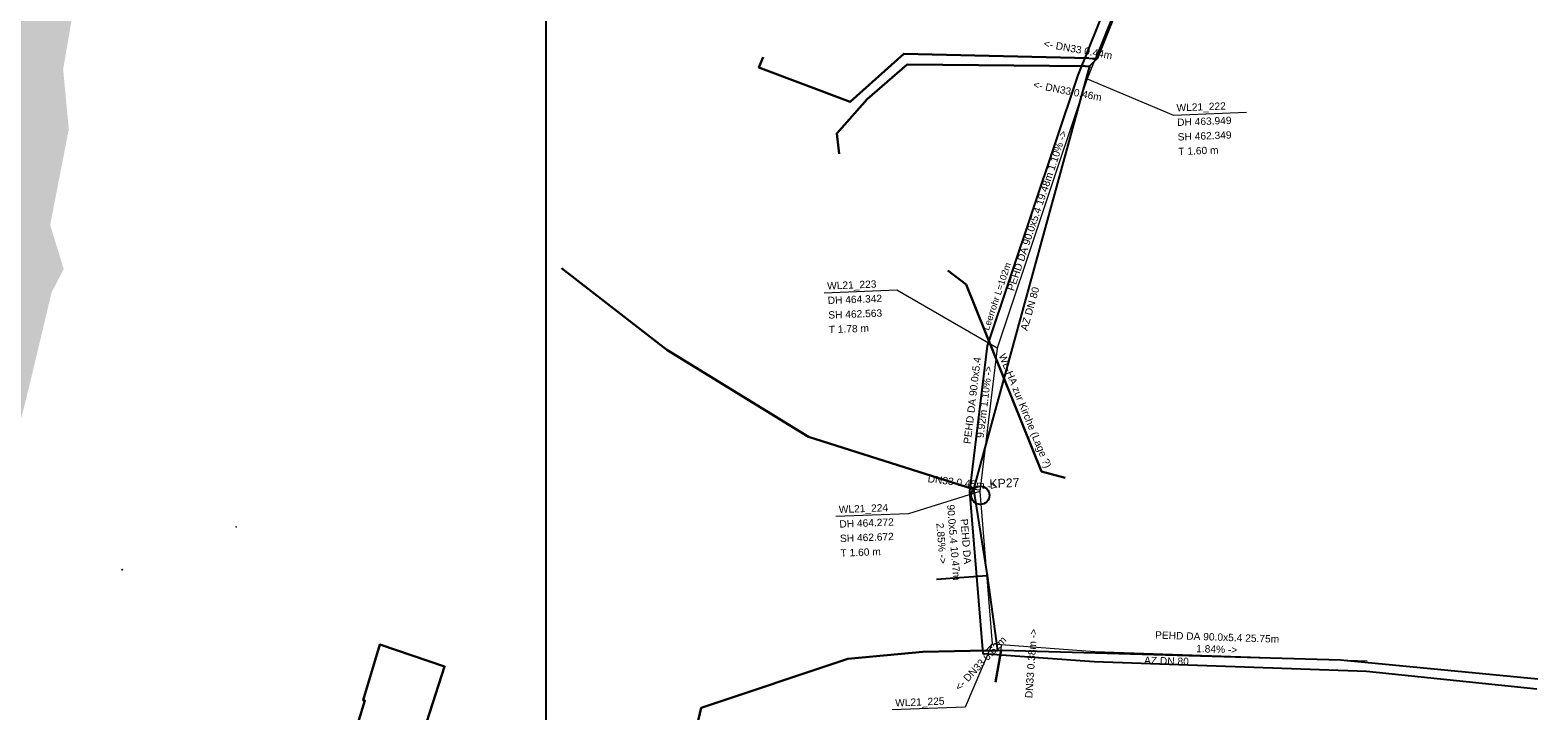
# Model space of a CAD drawing. Header units: metres. Extents: x 730549 to 731755, y 5527678 to 5528494.
# Tile 206 of 207: x 731652 to 731755, y 5527865 to 5527911. Entities that reach past the tile are written whole.
import ezdxf

# ---------------------------------------------------------------- set-up
doc = ezdxf.new("R2010")
doc.units = ezdxf.units.M
doc.header["$LTSCALE"] = 0.1
doc.header["$PDMODE"] = 1
doc.header["$PDSIZE"] = -2
doc.layers.add('3d Modell', color=7, linetype='Continuous', transparency=0.4)
for name, color, linetype in [('Netzbach Höhenlinien Bestand NW 461.54', 7, 'Continuous'), ('Sparten Strom GEPLANT pdf', 7, 'Continuous'), ('Sparten_Glasfaserkabel', 7, 'Continuous'), ('Sparten_Kanal-aus dwg GRUPPE', 7, 'Continuous'), ('Wiese und Waldnaab als Hintergrund', 7, 'Continuous')]:
    doc.layers.add(name, color=color, linetype=linetype)
doc.styles.add('Arial', font='arial.ttf')
picture_1 = doc.add_image_def('image1.png', size_in_pixel=(2382, 1684))

# ---------------------------------------------------------------- blocks, each defined once
blk = doc.blocks.new('PDF-Seite')
at = {"color": 255, "linetype": 'Continuous', "lineweight": 9, "transparency": 33554687}
blk.add_wipeout([(0, 103.92), (293.92, 103.92), (293.92, -103.92), (0, -103.92)], dxfattribs=at)
at = {"color": 16, "linetype": 'Continuous', "lineweight": 9, "transparency": 33554687, "flags": 128}
blk.add_lwpolyline([(0, 103.92), (293.92, 103.92), (293.92, -103.92), (0, -103.92)], close=True, dxfattribs=at)
at = {"transparency": 33554687}
image = blk.add_image(picture_1, insert=(0, -103.92), size_in_units=(293.92, 207.84), dxfattribs=at)
image.dxf.flags = 7
blk = doc.blocks.new('KA_STXT3')
at = {"color": 206, "linetype": 'Continuous', "lineweight": 13, "true_color": 0x660066, "transparency": 33554687}
blk.add_point((0, 0), dxfattribs=at)
at = {"color": 0, "flags": 1}
for tag in ['NAME', 'Z_HIGH', 'Z_LOW', 'DZ', 'RES1', 'RES2', 'RES3', 'RES4', 'RES5', 'RES6', 'BEMERKUNG']:
    blk.add_attdef(tag, (0, 0), '', height=0.00018, dxfattribs=at)
blk = doc.blocks.new('A$C60520655')
at = {"color": 246, "linetype": 'Continuous', "lineweight": 13, "true_color": 0x7f001f, "transparency": 33554687}
blk.add_line((0, 0), (0, 0), dxfattribs=at)
blk.add_line((0, 0), (0, 0), dxfattribs=at)
blk.add_line((0, 0), (0, 0), dxfattribs=at)
blk.add_open_spline([(0, 0), (0, 0), (0, 0), (0, 0), (0, 0), (0, 0)], degree=2, dxfattribs=at)
blk.add_open_spline([(0, 0), (0, 0), (0, 0), (0, 0), (0, 0), (0, 0)], degree=2, dxfattribs=at)
blk = doc.blocks.new('A$C6051D615')
at = {"color": 246, "linetype": 'Continuous', "lineweight": 13, "true_color": 0x7f001f, "transparency": 33554687}
blk.add_line((0, 0), (0, 0), dxfattribs=at)
blk.add_line((0, 0), (0, 0), dxfattribs=at)
blk.add_line((0, 0), (0, 0), dxfattribs=at)
blk.add_line((0, 0), (0, 0), dxfattribs=at)
blk.add_line((0, 0), (0, 0), dxfattribs=at)
blk.add_line((0, 0), (0, 0), dxfattribs=at)
blk.add_circle((0, 0), 0.000118, dxfattribs=at)
blk = doc.blocks.new('Gruppe')
at = {"color": 54, "linetype": 'Continuous', "lineweight": 25, "true_color": 0x999900, "transparency": 33554687}
for p, q in [((-815.22, -352.22, -493.19), (-814.64, -352.24, -493.19)), ((-815.46, -352.76, -493.19), (-815.17, -352.76, -493.19)), ((-825.67, -387.94, -493.19), (-822.2, -387.68, -493.19)), ((-822.26, -392.84, -493.19), (-821.48, -392.82, -493.19))]:
    blk.add_line(p, q, dxfattribs=at)
at = {"color": 20, "linetype": 'Continuous', "lineweight": 5, "true_color": 0xff3f00, "transparency": 33554687}
for p, q in [((-815.22, -352.22, -30.82), (-814.79, -352.3, -30.82)), ((-815.46, -352.76, -30.81), (-815.01, -352.84, -30.81)), ((-823.13, -381.77, -30.44), (-822.68, -381.82, -30.44)), ((-822.26, -392.84, -30.79), (-821.84, -392.38, -30.79)), ((-821.24, -392.81, -30.76), (-821.21, -392.43, -30.76))]:
    blk.add_line(p, q, dxfattribs=at)
at = {"color": 1, "linetype": 'Continuous', "lineweight": 5, "true_color": 0xff0000, "transparency": 33554687}
for p, q in [((-815.32, -353.63, -30.84), (-821.51, -372.1, -30.84)), ((-821.51, -372.1, -30.63), (-822.69, -381.94, -30.63)), ((-822.69, -381.94, -30.52), (-821.84, -392.38, -30.52))]:
    blk.add_line(p, q, dxfattribs=at)
at = {"color": 150, "linetype": 'Continuous', "lineweight": 30, "true_color": 0x007fff, "transparency": 33554687}
blk.add_line((-821.24, -392.81, -493.19), (-821.61, -395, -493.19), dxfattribs=at)
at = {"color": 232, "linetype": 'Continuous', "lineweight": 25, "true_color": 0xcc0066, "transparency": 33554687, "flags": 128}
blk.add_lwpolyline([(-807.08, -332.55), (-808.18, -334.74), (-809.58, -337.52), (-815.98, -353.39), (-822.2, -371.94), (-823.4, -381.93), (-822.49, -393.04), (-814.84, -393.59), (-796.17, -394.25), (-784.49, -395.46)], dxfattribs=at)
at = {"color": 54, "linetype": 'Continuous', "lineweight": 25, "true_color": 0x999900, "transparency": 33554687, "flags": 128}
blk.add_lwpolyline([(-806.46, -332.86), (-809, -338.13), (-814.64, -352.24), (-815.17, -352.76), (-823.13, -381.77), (-822.2, -387.68), (-821.48, -392.82), (-821.16, -392.81), (-797.95, -393.46), (-797.48, -393.51), (-784.42, -394.77)], dxfattribs=at)
at = {"color": 1, "linetype": 'Continuous', "lineweight": 5, "true_color": 0xff0000, "transparency": 33554687, "flags": 128}
for points in [[(-807.56, -335.05), (-808.94, -337.81), (-815.32, -353.63)], [(-821.84, -392.38), (-814.8, -392.89), (-796.12, -393.55)]]:
    blk.add_lwpolyline(points, dxfattribs=at)
at = {"color": 150, "linetype": 'Continuous', "lineweight": 30, "true_color": 0x007fff, "transparency": 33554687, "flags": 128}
for points in [[(-815.22, -352.22), (-827.91, -351.92), (-831.59, -355.22), (-837.85, -352.85), (-837.56, -352.16)], [(-815.46, -352.76), (-827.67, -352.65), (-830.42, -355.04)], [(-830.42, -355.04), (-832.51, -357.38), (-832.35, -358.77)], [(-823.13, -381.77), (-834.45, -378.18), (-844.17, -372.22), (-851.39, -366.62)], [(-824.88, -366.78), (-823.62, -367.73), (-818.46, -380.56), (-816.85, -381)], [(-822.26, -392.84), (-826.6, -392.92), (-831.76, -393.41), (-841.81, -396.77), (-842.59, -400.08)]]:
    blk.add_lwpolyline(points, dxfattribs=at)
at = {"color": 7, "linetype": 'Continuous', "lineweight": 9, "transparency": 33554687, "flags": 128}
for points in [[(-815.32, -353.63), (-809.41, -356.12), (-804.41, -355.92)], [(-821.51, -372.1), (-828.39, -368.13), (-833.38, -368.33)], [(-822.69, -381.94), (-827.58, -383.46), (-832.58, -383.65)], [(-821.84, -392.38), (-823.71, -396.72), (-828.71, -396.91)]]:
    blk.add_lwpolyline(points, dxfattribs=at)
at = {"color": 7, "linetype": 'Continuous', "lineweight": 25, "transparency": 33554687}
blk.add_circle((-822.66, -382.19, -472.76), 0.625, dxfattribs=at)
at = {"color": 246, "true_color": 0x7f001f, "transparency": 33554687}
for name, p, rotation in [('A$C6051D615', (-814.79, -352.3, -493.19), 2.251158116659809), ('A$C6051D615', (-815.01, -352.84, -493.19), 2.251158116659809), ('A$C6051D615', (-822.68, -381.82, -493.19), 2.251158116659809), ('A$C60520655', (-822.67, -382.17, -493.19), 2.540898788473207), ('A$C6051D615', (-821.84, -392.38, -493.19), 2.251158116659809), ('A$C6051D615', (-821.21, -392.43, -493.19), 2.251158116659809)]:
    blk.add_blockref(name, p, dxfattribs=dict(at, rotation=rotation))
at = {"color": 1, "true_color": 0xff0000, "transparency": 33554687, "xscale": 0.5, "yscale": 0.5, "zscale": 0.5, "rotation": 2.251158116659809}
for p in [(-810.19, -355.4, -493.19), (-834.16, -367.61, -493.19), (-833.36, -382.93, -493.19), (-829.49, -396.19, -493.19)]:
    blk.add_blockref('KA_STXT3', p, dxfattribs=at)
at = {"color": 22, "true_color": 0xcc3300, "transparency": 33554687, "char_height": 0.5009, "attachment_point": 8, "line_spacing_factor": 1.002187, "style": 'Arial'}
for s, insert, rotation in [('<- DN33 0.44m', (-816, -351.88, -30.81), 349.7082), ('<- DN33 0.46m', (-816.72, -354.72, -30.8), 349.0321), ('DN33 0.45m ->', (-823.93, -381.58, -30.46), 353.1007), ('<- DN33 0.62m', (-822.45, -393.89, -30.78), 46.9888), ('DN33 0.38m ->', (-818.92, -393.74, -30.77), 85.911)]:
    blk.add_mtext(s, dxfattribs=dict(at, insert=insert, rotation=rotation))
at = {"color": 7, "transparency": 33554687, "rotation": 2.2512, "line_spacing_factor": 0.25, "style": 'Arial'}
for s, insert, char_height, attachment_point in [('WL21_222', (-809.21, -355.37, -493.19), 0.501, 1), ('DH 463.949 ', (-809.17, -356.37, -493.19), 0.5009, 1), ('SH 462.349 ', (-809.13, -357.37, -493.19), 0.5009, 1), ('T 1.60 m', (-809.09, -358.37, -493.19), 0.501, 1), ('WL21_223', (-833.18, -367.58, -493.19), 0.501, 1), ('DH 464.342 ', (-833.14, -368.58, -493.19), 0.5009, 1), ('SH 462.563 ', (-833.1, -369.58, -493.19), 0.5009, 1), ('T 1.78 m', (-833.07, -370.58, -493.19), 0.501, 1), ('KP27', (-821.02, -381.05, -472.76), 0.601, 2), ('WL21_224', (-832.38, -382.91, -493.19), 0.501, 1), ('DH 464.272 ', (-832.34, -383.91, -493.19), 0.5009, 1), ('SH 462.672 ', (-832.3, -384.9, -493.19), 0.5009, 1), ('T 1.60 m', (-832.26, -385.9, -493.19), 0.501, 1), ('WL21_225', (-828.51, -396.17, -493.19), 0.501, 1)]:
    blk.add_mtext(s, dxfattribs=dict(at, insert=insert, char_height=char_height, attachment_point=attachment_point))
at = {"color": 12, "true_color": 0xcc0000, "transparency": 33554687, "char_height": 0.5009, "attachment_point": 8, "line_spacing_factor": 1.002187, "style": 'Arial'}
for s, insert, width, rotation in [('PEHD DA 90.0x5.4 19.48m 1.10% ->', (-818.52, -362.76, -30.73), 14.43, 71.4753), ('PEHD DA 90.0x5.4 9.92m 1.10% ->', (-822.13, -375.82, -30.53), 6.897, 83.166), ('PEHD DA 90.0x5.4 10.47m 2.85% ->', (-825.57, -385.51, -30.78), 5.203, 274.6639), ('PEHD DA 90.0x5.4 25.75m 1.84% ->', (-806.45, -393, -31.05), 8.74, 358.0511)]:
    blk.add_mtext(s, dxfattribs=dict(at, insert=insert, width=width, rotation=rotation))
at = {"color": 236, "true_color": 0x7f003f, "transparency": 33554687, "insert": (-822.51, -370.78, -493.19), "char_height": 0.4508, "attachment_point": 1, "rotation": 71.4712, "line_spacing_factor": 0.25, "style": 'Arial'}
blk.add_mtext('Leerrohr L=102m', dxfattribs=at)
at = {"color": 58, "true_color": 0x4c4c00, "transparency": 33554687, "char_height": 0.501, "attachment_point": 1, "line_spacing_factor": 0.25, "style": 'Arial'}
for insert, rotation in [((-819.92, -370.81, -493.19), 74.2512), ((-811.42, -393.25, -493.19), 358.4312)]:
    blk.add_mtext('AZ DN 80', dxfattribs=dict(at, insert=insert, rotation=rotation))
at = {"color": 5, "true_color": 0x0000ff, "transparency": 33554687, "insert": (-820.94, -372.41, -493.19), "char_height": 0.5009, "attachment_point": 1, "rotation": 292.2512, "line_spacing_factor": 0.25, "style": 'Arial'}
blk.add_mtext('WL-HA zur Kirche (Lage ?)', dxfattribs=at)
blk = doc.blocks.new('Gruppe-1')
at = {"color": 7, "transparency": 33554687}
blk.add_blockref('Gruppe', (0, 0), dxfattribs=at)
blk = doc.blocks.new('Gebaeudepunktaydf')
at = {"color": 7, "linetype": 'Continuous', "lineweight": 25, "transparency": 33554687}
blk.add_circle((0, 0), 0.0003, dxfattribs=at)
blk = doc.blocks.new('Aufnahmepunkt(DG')
at = {"color": 7, "linetype": 'Continuous', "lineweight": 25, "transparency": 33554687}
blk.add_circle((0, 0), 0.001, dxfattribs=at)
blk = doc.blocks.new('Gruppe-2')
at = {"color": 7, "linetype": 'Continuous', "lineweight": 30, "transparency": 33554687, "flags": 128}
blk.add_lwpolyline([(-866.67, -402.1), (-862.5, -403.5), (-860.63, -397.7), (-859.41, -393.92), (-863.85, -392.42), (-865, -396.23), (-864.88, -396.26), (-866.67, -402.1)], dxfattribs=at)
at = {"color": 253, "true_color": 0xadadad, "transparency": 33554687}
for name, p in [('Gebaeudepunktaydf', (-873.71, -384.36, -520.14)), ('Aufnahmepunkt(DG', (-881.52, -387.29, -520.14)), ('Gebaeudepunktaydf', (-863.85, -392.42, -520.14)), ('Gebaeudepunktaydf', (-859.41, -393.92, -520.14)), ('Gebaeudepunktaydf', (-865, -396.23, -520.14)), ('Gebaeudepunktaydf', (-864.88, -396.26, -520.14))]:
    blk.add_blockref(name, p, dxfattribs=at)
blk = doc.blocks.new('Site Model Opacity Container')
at = {"color": 255, "linetype": 'Continuous', "lineweight": 5, "transparency": 33554585}
blk.add_wipeout([(-902.09, -384.52), (-896.56, -388.8), (-893.56, -391.7), (-885.11, -401.02), (-850.08, -459.01), (-849.97, -459.4), (-850.84, -465.34), (-853.98, -465.96), (-902.17, -472.84), (-946.17, -476.84), (-962.17, -476.84), (-998.17, -420.84), (-998.36, -413.45), (-991.27, -397.62), (-990.07, -396.55)], dxfattribs=at)
blk = doc.blocks.new('Geländemodell (2D)')
at = {"color": 31, "true_color": 0xe0cb9d, "transparency": 33554687}
blk.add_blockref('Site Model Opacity Container', (0, 0), dxfattribs=at)
at = {"color": 0, "flags": 1}
for tag in ['IFC_UUID', 'instanceID']:
    blk.add_attdef(tag, (-998.52, -476.84), '', height=0.00018, dxfattribs=at)

msp = doc.modelspace()

# ---------------------------------------------------------------- block references
at = {"layer": 'Sparten Strom GEPLANT pdf', "color": 16, "true_color": 0x800000, "transparency": 33554687}
msp.add_blockref('PDF-Seite', (731393.4, 5527843.2), dxfattribs=at)

# ---------------------------------------------------------------- next in the draw order: block references
at = {"layer": 'Sparten_Glasfaserkabel', "color": 7, "transparency": 33554687}
msp.add_blockref('Gruppe-2', (732539.78, 5528261.58), dxfattribs=at)
at = {"layer": 'Sparten_Kanal-aus dwg GRUPPE', "color": 7, "transparency": 33554687}
msp.add_blockref('Gruppe-1', (732539.78, 5528261.58), dxfattribs=at)

# ---------------------------------------------------------------- next in the draw order: block references
at = {"layer": '3d Modell', "color": 31, "true_color": 0xe0cb9d, "transparency": 33554687}
msp.add_blockref('Geländemodell (2D)', (732539.78, 5528261.58), dxfattribs=at)

# ---------------------------------------------------------------- next in the draw order: wipeouts: each hides what was drawn before it
at = {"color": 255, "linetype": 'Continuous', "lineweight": 5, "transparency": 33554585}
msp.add_wipeout([(731638.3, 5527876.75), (731643.09, 5527863.07), (731656.24, 5527870.59), (731641.2, 5527880.8), (731625, 5527878.4), (731573.8, 5527870.6), (731547.4, 5527868.6), (731527.8, 5527840.2), (731572.45, 5527776.2), (731580.45, 5527782.55), (731574.8, 5527791.7), (731567.9, 5527803.2), (731561.05, 5527812.9), (731550.6, 5527829.3), (731544.4, 5527839.45), (731544.9, 5527845.95), (731547.9, 5527851.4), (731552.9, 5527856), (731559.1, 5527860.2), (731569.1, 5527864.9), (731572.6, 5527864.65), (731586.55, 5527866.65), (731602.35, 5527868.85), (731623.4, 5527873.5)], dxfattribs=at).dxf.layer = '3d Modell'

# ---------------------------------------------------------------- next in the draw order: wipeouts: each hides what was drawn before it
msp.add_wipeout([(731656.25, 5527870.55), (731643.6, 5527865.6), (731642.27, 5527860.58), (731638.4, 5527857.6), (731654.4, 5527839.4), (731661.2, 5527819.4), (731668.8, 5527807.6), (731683.6, 5527801.8), (731689.8, 5527798.6), (731690, 5527794.8), (731680.8, 5527793.4), (731666.6, 5527795), (731653.4, 5527794), (731639.4, 5527790.6), (731635, 5527785.4), (731646, 5527779.8), (731687.6, 5527788.6), (731700.4, 5527795.6)], dxfattribs=at).dxf.layer = '3d Modell'

# ---------------------------------------------------------------- next in the draw order: hatches: boundary and pattern name
at = {"layer": 'Netzbach Höhenlinien Bestand NW 461.54', "linetype": 'Continuous', "lineweight": 0, "true_color": 0x66aaff, "transparency": 33554534}
msp.add_hatch(color=161, dxfattribs=at).paths.add_polyline_path([(731675.98, 5527969.79), (731677.58, 5527974.18), (731677.78, 5527974.38), (731683.78, 5527969.79), (731672.78, 5527960.79), (731669.18, 5527955.58), (731666.18, 5527948.58), (731661.58, 5527943.99), (731659.98, 5527939.18), (731656.78, 5527927.99), (731653.58, 5527926.79), (731648.58, 5527919.18), (731648.18, 5527912.58), (731649.78, 5527910.99), (731652.78, 5527903.18), (731652.38, 5527894.99), (731651.98, 5527887.99), (731648.18, 5527879.79), (731644.98, 5527878.79), (731646.38, 5527876.58), (731645.38, 5527872.38), (731642.38, 5527868.38), (731641.79, 5527869.1), (731640.47, 5527867.71), (731639.03, 5527866.6), (731636.77, 5527865.11), (731634.8, 5527864.16), (731633.48, 5527863.79), (731633.02, 5527863.63), (731632.82, 5527863.26), (731631.55, 5527862.73), (731631.3, 5527862.7), (731630, 5527861.81), (731629.64, 5527860.81), (731629.06, 5527859.89), (731629.57, 5527859.39), (731631.88, 5527856.42), (731631.94, 5527856.26), (731632.08, 5527855.94), (731633.61, 5527853.39), (731633.7, 5527853.28), (731633.71, 5527853.19), (731634.35, 5527850.16), (731634.34, 5527850.16), (731634.58, 5527847.88), (731634.62, 5527847.85), (731634.67, 5527847.7), (731635.58, 5527842.36), (731635.76, 5527842.24), (731636.74, 5527839.01), (731636.95, 5527838.47), (731637.21, 5527837.54), (731635.6, 5527836.5), (731637.47, 5527836.58), (731637.83, 5527835.6), (731638.73, 5527833.84), (731638.33, 5527832.61), (731638.71, 5527831.21), (731639.07, 5527831.1), (731640.09, 5527827.81), (731640.72, 5527826.21), (731642.77, 5527823.69), (731643.16, 5527822.96), (731645.25, 5527820.53), (731646.65, 5527819.21), (731649.04, 5527817.16), (731649.95, 5527816.29), (731650, 5527816.29), (731650, 5527816.24), (731649.74, 5527815.5), (731649.74, 5527814.64), (731648.92, 5527814.57), (731648.84, 5527814.64), (731648.87, 5527814.72), (731649.36, 5527815.42), (731649.95, 5527816.22), (731646.85, 5527818.1), (731645.47, 5527818), (731645.37, 5527818.14), (731642.86, 5527822.08), (731641.65, 5527821.94), (731639.6, 5527824.75), (731639.23, 5527824.9), (731639.2, 5527825.32), (731639.81, 5527825.78), (731638.14, 5527829.56), (731637.16, 5527829.49), (731636.87, 5527830.07), (731636.43, 5527831.13), (731635.86, 5527831.73), (731635.8, 5527832.84), (731636.24, 5527834.68), (731634.42, 5527835.94), (731634.12, 5527835.49), (731634.24, 5527835.98), (731634.26, 5527836.12), (731633.37, 5527837.96), (731632.45, 5527841.04), (731632.41, 5527841.44), (731632.37, 5527841.92), (731631.45, 5527846.98), (731631.46, 5527846.99), (731630.96, 5527849.26), (731630.75, 5527849.52), (731630.32, 5527852.14), (731630.12, 5527852.7), (731629.1, 5527854.88), (731628.74, 5527855.4), (731626.94, 5527858.14), (731625.46, 5527859.7), (731624.58, 5527860.35), (731623.68, 5527862.04), (731620.41, 5527863.8), (731620.07, 5527864.22), (731619.91, 5527864.08), (731618.53, 5527864.41), (731617.25, 5527864.76), (731615.58, 5527865.12), (731614.43, 5527865.43), (731614.31, 5527865.42), (731609.66, 5527866.51), (731606.74, 5527864.73), (731605.88, 5527864.17), (731605.57, 5527864.11), (731605.22, 5527864.12), (731604.55, 5527864), (731603.28, 5527863.81), (731602.88, 5527864.07), (731602.49, 5527863.88), (731599.16, 5527863.42), (731598.66, 5527863.44), (731596.59, 5527864.09), (731594.76, 5527864.39), (731593.24, 5527864.53), (731592.51, 5527864.51), (731592.09, 5527864.59), (731591.29, 5527864.9), (731589.61, 5527864.99), (731588.43, 5527864.47), (731586.67, 5527864.16), (731585.24, 5527863.64), (731585.1, 5527863.62), (731582.92, 5527864.4), (731581.6, 5527864.23), (731580.47, 5527863.75), (731580.06, 5527863.86), (731578.77, 5527864.1), (731575.91, 5527863.71), (731575.59, 5527863.6), (731575.32, 5527863.56), (731572.15, 5527861.62), (731570.89, 5527860.96), (731570.67, 5527860.78), (731569.51, 5527861.4), (731568.48, 5527861.19), (731567.13, 5527858.73), (731567.09, 5527858.72), (731564.66, 5527859.38), (731563.96, 5527859.27), (731563.04, 5527858.91), (731561.92, 5527857.18), (731561.84, 5527857.13), (731561.82, 5527857.13), (731561.83, 5527857.14), (731559.16, 5527857.64), (731555.64, 5527854.7), (731555.32, 5527854.42), (731555.57, 5527853.88), (731555.53, 5527852.43), (731554.47, 5527851.71), (731554.29, 5527851.65), (731554.21, 5527851.26), (731553.11, 5527850.44), (731551.8, 5527850.06), (731551.35, 5527850.03), (731549.93, 5527849.8), (731549.46, 5527849.04), (731547.06, 5527848.22), (731546.08, 5527847.83), (731544.89, 5527846.32), (731542.82, 5527846.04), (731541.57, 5527845.35), (731541.57, 5527843.1), (731536.15, 5527843.09), (731536.15, 5527857.07), (731538.52, 5527858.47), (731542.8, 5527858.94), (731546.55, 5527861.46), (731548.61, 5527860.98), (731553.04, 5527863.68), (731558.49, 5527864.48), (731560.82, 5527866.15), (731566.35, 5527868.97), (731572.74, 5527871.18), (731577.12, 5527873.47), (731580.71, 5527873.76), (731586.52, 5527873.99), (731588.82, 5527875.05), (731592.68, 5527874.67), (731596.27, 5527874.06), (731601.48, 5527875.13), (731603.27, 5527875.33), (731607.8, 5527876.23), (731610.78, 5527878.47), (731614.74, 5527879.91), (731617.19, 5527882.39), (731619.76, 5527882.77), (731619.73, 5527883.97), (731623.6, 5527886.31), (731626.04, 5527887.89), (731628.16, 5527891.44), (731629.77, 5527893.32), (731631.69, 5527897.86), (731631.51, 5527899.45), (731632.96, 5527902.73), (731633.11, 5527903.75), (731635.18, 5527903.76), (731639.98, 5527909.99), (731643.78, 5527913.99), (731644.98, 5527919.99), (731645.18, 5527928.38), (731649.98, 5527931.79), (731652.38, 5527938.58), (731656.58, 5527946.99), (731659.38, 5527952.38), (731666.78, 5527956.99), (731669.58, 5527965.79)])
at = {"layer": 'Wiese und Waldnaab als Hintergrund', "linetype": 'Continuous', "lineweight": 0, "true_color": 0x66aaff, "transparency": 33554559}
msp.add_hatch(color=161, dxfattribs=at).paths.add_polyline_path([(731675.79, 5527974), (731676.4, 5527974.6), (731687, 5527969.4), (731685.2, 5527966.4), (731681, 5527963.8), (731680.2, 5527956.6), (731676.6, 5527950.6), (731672.8, 5527951.6), (731669.2, 5527944.8), (731661, 5527939.8), (731660.4, 5527935.2), (731659.2, 5527931.2), (731662.4, 5527928), (731660.4, 5527922.4), (731658.4, 5527920.4), (731657.2, 5527916.4), (731655.2, 5527914.4), (731654.2, 5527908.6), (731654.6, 5527904.4), (731654.57, 5527904.4), (731653.31, 5527897.92), (731654.24, 5527894.9), (731653.41, 5527893.3), (731652.03, 5527887.52), (731651.49, 5527885.31), (731650.5, 5527881.84), (731648.42, 5527875.55), (731647.21, 5527873.71), (731644.51, 5527868.99), (731642.56, 5527867.47), (731640.33, 5527865.81), (731639.38, 5527864.4), (731636.73, 5527863.81), (731633.05, 5527861.65), (731631.14, 5527861.58), (731630.86, 5527859.54), (731633.05, 5527858.63), (731633.05, 5527854.95), (731634.69, 5527852.12), (731634.91, 5527851.03), (731629.05, 5527848.48), (731629.18, 5527851.91), (731627.96, 5527853.89), (731627.9, 5527855.29), (731626.59, 5527858.07), (731624.42, 5527859.54), (731622.59, 5527861.55), (731621.65, 5527862.76), (731619.63, 5527862.84), (731618.72, 5527863.84), (731616.38, 5527864.09), (731612.95, 5527864.12), (731610.94, 5527864.1), (731608.79, 5527862.65), (731606.29, 5527862.48), (731603.11, 5527862.13), (731600.87, 5527862.39), (731599.9, 5527862.08), (731597.59, 5527862.94), (731596.69, 5527862.84), (731594.94, 5527863.25), (731593.61, 5527863.89), (731591.36, 5527863.76), (731589.61, 5527864.17), (731588.04, 5527863.8), (731585.81, 5527863.05), (731583.76, 5527863.33), (731580.06, 5527863.13), (731578.55, 5527862.26), (731574.46, 5527862.81), (731571.55, 5527860.99), (731568.65, 5527858.96), (731566.28, 5527858.6), (731562.79, 5527858.31), (731560.38, 5527856.44), (731556.48, 5527853.4), (731555.99, 5527850.53), (731557.85, 5527847.41), (731559.13, 5527846.75), (731558.54, 5527844.77), (731556.8, 5527842.27), (731556, 5527842.18), (731554.75, 5527840.73), (731550.66, 5527839.58), (731549.01, 5527840.81), (731545.89, 5527841.77), (731542.23, 5527843.99), (731540.95, 5527845.56), (731537.61, 5527842.98), (731535.13, 5527842.61), (731532.44, 5527840.6), (731531.19, 5527840.06), (731530.37, 5527838.36), (731529.41, 5527838.86), (731526.05, 5527837.38), (731522.48, 5527835.99), (731521.28, 5527835.96), (731518.46, 5527834.14), (731515.81, 5527833.55), (731514.22, 5527834.28), (731511.89, 5527833.52), (731508.6, 5527832.25), (731507.98, 5527844.36), (731512.07, 5527846.52), (731513.96, 5527848.53), (731515.47, 5527847.59), (731517.26, 5527847.79), (731517.14, 5527847.98), (731520.93, 5527848.39), (731524.03, 5527850.24), (731529.86, 5527853.09), (731534.56, 5527856.12), (731538.52, 5527858.47), (731542.8, 5527858.94), (731546.55, 5527861.46), (731548.61, 5527860.98), (731553.04, 5527863.68), (731558.49, 5527864.48), (731560.82, 5527866.15), (731566.35, 5527868.97), (731572.74, 5527871.18), (731577.12, 5527873.47), (731580.71, 5527873.76), (731586.52, 5527873.99), (731588.82, 5527875.05), (731592.68, 5527874.67), (731596.27, 5527874.06), (731601.48, 5527875.13), (731603.27, 5527875.33), (731607.8, 5527876.23), (731610.78, 5527878.47), (731614.74, 5527879.91), (731617.19, 5527882.39), (731619.76, 5527882.77), (731619.73, 5527883.97), (731623.6, 5527886.31), (731626.04, 5527887.89), (731628.16, 5527891.44), (731629.77, 5527893.32), (731631.69, 5527897.86), (731631.51, 5527899.45), (731632.96, 5527902.73), (731635.98, 5527905.51), (731634.4, 5527905.6), (731638.4, 5527907), (731641, 5527909.8), (731643.2, 5527914.8), (731643.2, 5527920.2), (731644.2, 5527921.4), (731643.6, 5527926), (731644, 5527929.2), (731644.6, 5527931.6), (731647.6, 5527934.8), (731649.6, 5527937.4), (731649.8, 5527940), (731651.2, 5527940.8), (731653.4, 5527941.6), (731653.2, 5527947.2), (731655.4, 5527948.4), (731657, 5527955.2), (731660.4, 5527961.6), (731662.85, 5527964.29), (731665.5, 5527966.85), (731671.08, 5527969.29)])

doc.saveas('drawing.dxf')
